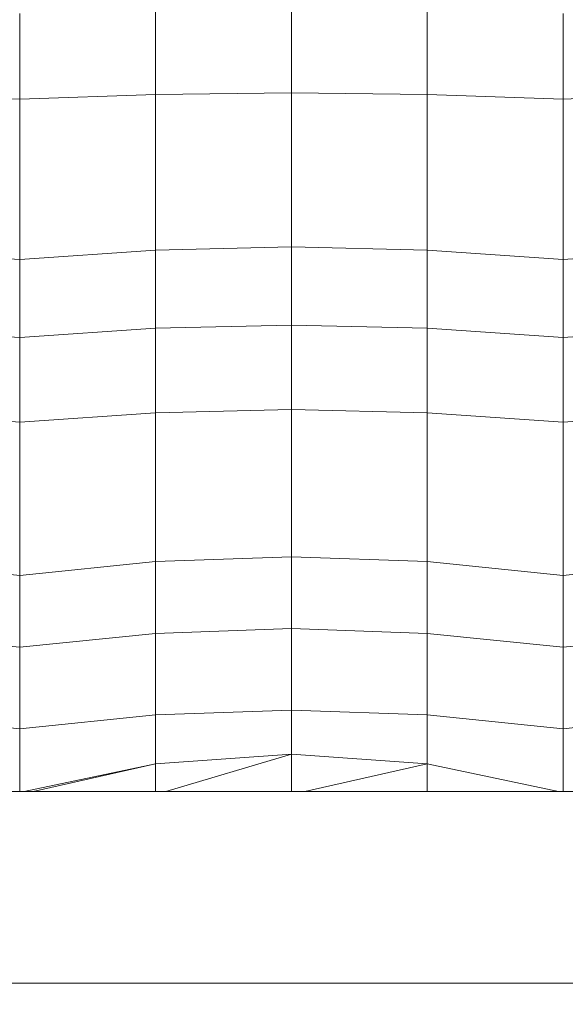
# Model space of a CAD drawing. Header units: millimetres. Extents: x -30280 to 100171, y -17460 to 4378.
# Tile 132 of 136: x 71245 to 71432, y -13092 to -12755. Entities that reach past the tile are written whole.
import ezdxf

# ---------------------------------------------------------------- set-up
doc = ezdxf.new("R2010")
doc.units = ezdxf.units.MM
doc.header["$MEASUREMENT"] = 0
doc.linetypes.add('Wipeout_Contour', pattern=[1000, 0, -1000])
doc.layers.add('Nuevo_09_EI_Mobiliari general', color=7, linetype='Continuous')
doc.layers.add('Nuevo_Ventanas Archicad', color=7, linetype='Continuous')
doc.layers.add('Nuevo_09_EI_Mobiliari general_Pluma_Nº__1', color=7, linetype='Continuous', lineweight=5)

# ---------------------------------------------------------------- blocks, each defined once
blk = doc.blocks.new('Elem Sección_266_3', base_point=(91863.52, -13459.98))
at = {"color": 254, "linetype": 'Wipeout_Contour', "lineweight": 0, "ltscale": 6281358.087819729}
blk.add_wipeout([(70779.33, -11399.98), (70779.33, -13409.98), (70885.03, -13409.98), (70885.03, -13222.72), (70869.03, -13222.72), (70869.03, -13105.29), (70869.03, -13083.96), (70869.03, -12765.01), (70869.03, -12755.4), (70869.03, -12709.76), (70869.57, -12705.67), (70871.17, -12701.85), (70873.03, -12699.46), (70873.03, -12697.89), (70874.61, -12697.89), (70877.03, -12696.05), (70880.89, -12694.47), (70885.03, -12693.93), (71605.03, -12693.93), (71609.17, -12694.47), (71613.03, -12696.05), (71615.45, -12697.89), (71617.03, -12697.89), (71617.03, -12699.46), (71618.88, -12701.85), (71620.48, -12705.67), (71621.03, -12709.76), (71621.03, -12755.4), (71621.03, -12765.01), (71621.03, -13083.96), (71621.03, -13105.29), (71621.03, -13222.72), (71605.03, -13222.72), (71605.03, -13409.98), (71819.32, -13409.98), (71819.32, -13222.72), (71803.32, -13222.72), (71803.32, -13158.54), (71803.32, -13115.54), (71803.32, -13083.96), (71803.32, -13077.32), (71803.32, -12765.01), (71803.32, -12755.4), (71803.32, -12709.76), (71803.87, -12705.67), (71805.47, -12701.85), (71807.32, -12699.46), (71807.32, -12697.89), (71808.9, -12697.89), (71811.32, -12696.05), (71815.18, -12694.47), (71819.32, -12693.93), (72539.32, -12693.93), (72543.46, -12694.47), (72547.32, -12696.05), (72549.74, -12697.89), (72551.32, -12697.89), (72551.32, -12699.46), (72553.18, -12701.85), (72554.78, -12705.67), (72555.32, -12709.76), (72555.32, -12755.4), (72555.32, -12765.01), (72555.32, -13077.32), (72555.32, -13083.96), (72555.32, -13115.54), (72555.32, -13158.54), (72555.32, -13222.72), (72539.32, -13222.72), (72539.32, -13409.98), (72718.36, -13409.98), (72718.36, -13222.72), (72702.36, -13222.72), (72702.36, -13158.54), (72702.36, -13139.56), (72702.36, -12709.76), (72702.9, -12705.67), (72704.5, -12701.85), (72706.36, -12699.46), (72706.36, -12697.89), (72707.94, -12697.89), (72710.36, -12696.05), (72714.22, -12694.47), (72718.36, -12693.93), (72752.42, -12693.93), (72752.42, -11399.98)], dxfattribs=at).dxf.layer = 'Nuevo_Ventanas Archicad'
blk = doc.blocks.new('Elem Sección_271_3', base_point=(91863.52, -13459.98))
at = {"color": 254, "linetype": 'Wipeout_Contour', "lineweight": 0, "ltscale": 289428.175262}
blk.add_wipeout([(71245.03, -12753.29), (71198.53, -12751.7), (71198.53, -12781), (71245.03, -12782.58)], dxfattribs=at).dxf.layer = 'Nuevo_09_EI_Mobiliari general'
at = {"color": 254, "linetype": 'Wipeout_Contour', "lineweight": 0, "ltscale": 290160.531763}
blk.add_wipeout([(71431.03, -12753.29), (71384.53, -12751.7), (71384.53, -12781), (71431.03, -12782.58)], dxfattribs=at).dxf.layer = 'Nuevo_09_EI_Mobiliari general'
at = {"color": 254, "linetype": 'Wipeout_Contour', "lineweight": 0, "ltscale": 289468.232193}
blk.add_wipeout([(71198.53, -12834.29), (71245.03, -12837.51), (71245.03, -12812.92), (71198.53, -12810.43)], dxfattribs=at).dxf.layer = 'Nuevo_09_EI_Mobiliari general'
at = {"color": 254, "linetype": 'Wipeout_Contour', "lineweight": 0, "ltscale": 289545.72746}
blk.add_wipeout([(71198.53, -12940.84), (71245.03, -12945.63), (71245.03, -12924.18), (71198.53, -12920.03)], dxfattribs=at).dxf.layer = 'Nuevo_09_EI_Mobiliari general'
at = {"color": 254, "linetype": 'Wipeout_Contour', "lineweight": 0, "ltscale": 217325.205587}
blk.add_wipeout([(71246.55, -13019.55), (71249.62, -13019.55), (71291.53, -13010.11)], dxfattribs=at).dxf.layer = 'Nuevo_09_EI_Mobiliari general'
at = {"color": 254, "linetype": 'Wipeout_Contour', "lineweight": 0, "ltscale": 289486.309653}
blk.add_wipeout([(71198.53, -12861), (71245.03, -12864.23), (71245.03, -12837.51), (71198.53, -12834.29)], dxfattribs=at).dxf.layer = 'Nuevo_09_EI_Mobiliari general'
at = {"color": 254, "linetype": 'Wipeout_Contour', "lineweight": 0, "ltscale": 289562.092789}
blk.add_wipeout([(71198.53, -12940.84), (71198.53, -12965.45), (71245.03, -12970.24), (71245.03, -12945.63)], dxfattribs=at).dxf.layer = 'Nuevo_09_EI_Mobiliari general'
at = {"color": 254, "linetype": 'Wipeout_Contour', "lineweight": 0, "ltscale": 217368.53837}
blk.add_wipeout([(71291.53, -13010.11), (71249.62, -13019.55), (71291.53, -13019.55)], dxfattribs=at).dxf.layer = 'Nuevo_09_EI_Mobiliari general'
at = {"color": 254, "linetype": 'Wipeout_Contour', "lineweight": 0, "ltscale": 289651.291073}
blk.add_wipeout([(71245.03, -12812.92), (71245.03, -12837.51), (71291.53, -12834.29), (71291.53, -12810.43)], dxfattribs=at).dxf.layer = 'Nuevo_09_EI_Mobiliari general'
at = {"color": 254, "linetype": 'Wipeout_Contour', "lineweight": 0, "ltscale": 289506.085194}
blk.add_wipeout([(71198.53, -12889.92), (71245.03, -12893.14), (71245.03, -12864.23), (71198.53, -12861)], dxfattribs=at).dxf.layer = 'Nuevo_09_EI_Mobiliari general'
at = {"color": 254, "linetype": 'Wipeout_Contour', "lineweight": 0, "ltscale": 289728.737746}
blk.add_wipeout([(71245.03, -12945.63), (71291.53, -12940.84), (71291.53, -12920.03), (71245.03, -12924.18)], dxfattribs=at).dxf.layer = 'Nuevo_09_EI_Mobiliari general'
at = {"color": 254, "linetype": 'Wipeout_Contour', "lineweight": 0, "ltscale": 289580.900641}
blk.add_wipeout([(71198.53, -12965.45), (71198.53, -12993.33), (71245.03, -12998.12), (71245.03, -12970.24)], dxfattribs=at).dxf.layer = 'Nuevo_09_EI_Mobiliari general'
at = {"color": 254, "linetype": 'Wipeout_Contour', "lineweight": 0, "ltscale": 289928.642639}
blk.add_wipeout([(71291.53, -13019.55), (71295.03, -13019.55), (71338.03, -13006.83), (71291.53, -13010.11)], dxfattribs=at).dxf.layer = 'Nuevo_09_EI_Mobiliari general'
at = {"color": 254, "linetype": 'Wipeout_Contour', "lineweight": 0, "ltscale": 289449.077344}
blk.add_wipeout([(71245.03, -12782.58), (71198.53, -12781), (71198.53, -12810.43), (71245.03, -12812.92)], dxfattribs=at).dxf.layer = 'Nuevo_09_EI_Mobiliari general'
at = {"color": 254, "linetype": 'Wipeout_Contour', "lineweight": 0, "ltscale": 289833.000837}
blk.add_wipeout([(71291.53, -12810.43), (71291.53, -12834.29), (71338.03, -12833.19), (71338.03, -12809.58)], dxfattribs=at).dxf.layer = 'Nuevo_09_EI_Mobiliari general'
at = {"color": 254, "linetype": 'Wipeout_Contour', "lineweight": 0, "ltscale": 289909.613812}
blk.add_wipeout([(71291.53, -12920.03), (71291.53, -12940.84), (71338.03, -12939.21), (71338.03, -12918.61)], dxfattribs=at).dxf.layer = 'Nuevo_09_EI_Mobiliari general'
at = {"color": 254, "linetype": 'Wipeout_Contour', "lineweight": 0, "ltscale": 217504.103818}
blk.add_wipeout([(71338.03, -13006.83), (71295.03, -13019.55), (71338.03, -13019.55)], dxfattribs=at).dxf.layer = 'Nuevo_09_EI_Mobiliari general'
at = {"color": 254, "linetype": 'Wipeout_Contour', "lineweight": 0, "ltscale": 290016.067199}
blk.add_wipeout([(71338.03, -12809.58), (71338.03, -12833.19), (71384.53, -12834.29), (71384.53, -12810.43)], dxfattribs=at).dxf.layer = 'Nuevo_09_EI_Mobiliari general'
at = {"color": 254, "linetype": 'Wipeout_Contour', "lineweight": 0, "ltscale": 289669.357193}
blk.add_wipeout([(71245.03, -12864.23), (71291.53, -12861), (71291.53, -12834.29), (71245.03, -12837.51)], dxfattribs=at).dxf.layer = 'Nuevo_09_EI_Mobiliari general'
at = {"color": 254, "linetype": 'Wipeout_Contour', "lineweight": 0, "ltscale": 290092.631701}
blk.add_wipeout([(71338.03, -12918.61), (71338.03, -12939.21), (71384.53, -12940.84), (71384.53, -12920.03)], dxfattribs=at).dxf.layer = 'Nuevo_09_EI_Mobiliari general'
at = {"color": 254, "linetype": 'Wipeout_Contour', "lineweight": 0, "ltscale": 289745.092812}
blk.add_wipeout([(71245.03, -12945.63), (71245.03, -12970.24), (71291.53, -12965.45), (71291.53, -12940.84)], dxfattribs=at).dxf.layer = 'Nuevo_09_EI_Mobiliari general'
at = {"color": 254, "linetype": 'Wipeout_Contour', "lineweight": 0, "ltscale": 290112.676568}
blk.add_wipeout([(71338.03, -13019.55), (71342.62, -13019.55), (71384.53, -13010.11), (71338.03, -13006.83)], dxfattribs=at).dxf.layer = 'Nuevo_09_EI_Mobiliari general'
at = {"layer": 'Nuevo_09_EI_Mobiliari general_Pluma_Nº__1', "color": 7, "linetype": 'Continuous', "lineweight": 5}
for p, q in [((71198.53, -12834.29), (71245.03, -12837.51)), ((71198.53, -12940.84), (71245.03, -12945.63))]:
    blk.add_line(p, q, dxfattribs=at)
at = {"color": 254, "linetype": 'Wipeout_Contour', "lineweight": 0, "ltscale": 290200.487605}
blk.add_wipeout([(71384.53, -12834.29), (71431.03, -12837.51), (71431.03, -12812.92), (71384.53, -12810.43)], dxfattribs=at).dxf.layer = 'Nuevo_09_EI_Mobiliari general'
at = {"color": 254, "linetype": 'Wipeout_Contour', "lineweight": 0, "ltscale": 289850.875274}
blk.add_wipeout([(71291.53, -12861), (71338.03, -12859.91), (71338.03, -12833.19), (71291.53, -12834.29)], dxfattribs=at).dxf.layer = 'Nuevo_09_EI_Mobiliari general'
at = {"color": 254, "linetype": 'Wipeout_Contour', "lineweight": 0, "ltscale": 290277.787383}
blk.add_wipeout([(71384.53, -12940.84), (71431.03, -12945.63), (71431.03, -12924.18), (71384.53, -12920.03)], dxfattribs=at).dxf.layer = 'Nuevo_09_EI_Mobiliari general'
at = {"color": 254, "linetype": 'Wipeout_Contour', "lineweight": 0, "ltscale": 289925.798584}
blk.add_wipeout([(71291.53, -12940.84), (71291.53, -12965.45), (71338.03, -12963.82), (71338.03, -12939.21)], dxfattribs=at).dxf.layer = 'Nuevo_09_EI_Mobiliari general'
at = {"color": 254, "linetype": 'Wipeout_Contour', "lineweight": 0, "ltscale": 217643.005102}
blk.add_wipeout([(71384.53, -13010.11), (71342.62, -13019.55), (71384.53, -13019.55)], dxfattribs=at).dxf.layer = 'Nuevo_09_EI_Mobiliari general'
at = {"layer": 'Nuevo_09_EI_Mobiliari general_Pluma_Nº__1', "color": 7, "linetype": 'Continuous', "lineweight": 5}
for p, q in [((71245.03, -12837.51), (71291.53, -12834.29)), ((71245.03, -12945.63), (71291.53, -12940.84))]:
    blk.add_line(p, q, dxfattribs=at)
at = {"color": 254, "linetype": 'Wipeout_Contour', "lineweight": 0, "ltscale": 290033.930326}
blk.add_wipeout([(71338.03, -12859.91), (71384.53, -12861), (71384.53, -12834.29), (71338.03, -12833.19)], dxfattribs=at).dxf.layer = 'Nuevo_09_EI_Mobiliari general'
at = {"color": 254, "linetype": 'Wipeout_Contour', "lineweight": 0, "ltscale": 289689.120239}
blk.add_wipeout([(71245.03, -12893.14), (71291.53, -12889.92), (71291.53, -12861), (71245.03, -12864.23)], dxfattribs=at).dxf.layer = 'Nuevo_09_EI_Mobiliari general'
at = {"color": 254, "linetype": 'Wipeout_Contour', "lineweight": 0, "ltscale": 290108.806237}
blk.add_wipeout([(71338.03, -12939.21), (71338.03, -12963.82), (71384.53, -12965.45), (71384.53, -12940.84)], dxfattribs=at).dxf.layer = 'Nuevo_09_EI_Mobiliari general'
at = {"color": 254, "linetype": 'Wipeout_Contour', "lineweight": 0, "ltscale": 217729.464907}
blk.add_wipeout([(71384.53, -13019.55), (71429.51, -13019.55), (71384.53, -13010.11)], dxfattribs=at).dxf.layer = 'Nuevo_09_EI_Mobiliari general'
at = {"layer": 'Nuevo_09_EI_Mobiliari general_Pluma_Nº__1', "color": 7, "linetype": 'Continuous', "lineweight": 5}
for p, q in [((71291.53, -12834.29), (71338.03, -12833.19)), ((71245.03, -12837.51), (71245.03, -12864.23)), ((71198.53, -12861), (71245.03, -12864.23)), ((71291.53, -12940.84), (71338.03, -12939.21))]:
    blk.add_line(p, q, dxfattribs=at)
at = {"color": 254, "linetype": 'Wipeout_Contour', "lineweight": 0, "ltscale": 290218.519454}
blk.add_wipeout([(71384.53, -12861), (71431.03, -12864.23), (71431.03, -12837.51), (71384.53, -12834.29)], dxfattribs=at).dxf.layer = 'Nuevo_09_EI_Mobiliari general'
at = {"color": 254, "linetype": 'Wipeout_Contour', "lineweight": 0, "ltscale": 289870.622627}
blk.add_wipeout([(71291.53, -12861), (71291.53, -12889.92), (71338.03, -12888.82), (71338.03, -12859.91)], dxfattribs=at).dxf.layer = 'Nuevo_09_EI_Mobiliari general'
at = {"color": 254, "linetype": 'Wipeout_Contour', "lineweight": 0, "ltscale": 290294.111442}
blk.add_wipeout([(71384.53, -12940.84), (71384.53, -12965.45), (71431.03, -12970.24), (71431.03, -12945.63)], dxfattribs=at).dxf.layer = 'Nuevo_09_EI_Mobiliari general'
at = {"color": 254, "linetype": 'Wipeout_Contour', "lineweight": 0, "ltscale": 289723.283527}
blk.add_wipeout([(71605.03, -13085.2), (71605.03, -13019.55), (70885.03, -13019.55), (70885.03, -13085.2)], dxfattribs=at).dxf.layer = 'Nuevo_09_EI_Mobiliari general'
at = {"layer": 'Nuevo_09_EI_Mobiliari general_Pluma_Nº__1', "color": 7, "linetype": 'Continuous', "lineweight": 5}
for p, q in [((71338.03, -12833.19), (71384.53, -12834.29)), ((71291.53, -12834.29), (71291.53, -12861)), ((71245.03, -12864.23), (71291.53, -12861)), ((71338.03, -12939.21), (71384.53, -12940.84))]:
    blk.add_line(p, q, dxfattribs=at)
at = {"color": 254, "linetype": 'Wipeout_Contour', "lineweight": 0, "ltscale": 290053.665216}
blk.add_wipeout([(71338.03, -12859.91), (71338.03, -12888.82), (71384.53, -12889.92), (71384.53, -12861)], dxfattribs=at).dxf.layer = 'Nuevo_09_EI_Mobiliari general'
at = {"color": 254, "linetype": 'Wipeout_Contour', "lineweight": 0, "ltscale": 289710.294209}
blk.add_wipeout([(71245.03, -12893.14), (71245.03, -12924.18), (71291.53, -12920.03), (71291.53, -12889.92)], dxfattribs=at).dxf.layer = 'Nuevo_09_EI_Mobiliari general'
at = {"color": 254, "linetype": 'Wipeout_Contour', "lineweight": 0, "ltscale": 362020.743582}
blk.add_wipeout([(71245.03, -12998.12), (71198.53, -12993.33), (71198.53, -13010.11), (71243.51, -13019.55), (71245.03, -13019.55)], dxfattribs=at).dxf.layer = 'Nuevo_09_EI_Mobiliari general'
at = {"color": 254, "linetype": 'Wipeout_Contour', "lineweight": 0, "ltscale": 3766830.649187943}
blk.add_wipeout([(70869.03, -13158.54), (70885.03, -13158.54), (70885.03, -13096.58), (70935.03, -13096.58), (70935.03, -13095.52), (70982.72, -13095.52), (70982.72, -13096.58), (71016.79, -13096.58), (71016.79, -13095.52), (71064.48, -13095.52), (71064.48, -13096.58), (71098.54, -13096.58), (71098.54, -13095.52), (71146.24, -13095.52), (71146.24, -13096.58), (71180.3, -13096.58), (71180.3, -13095.52), (71227.99, -13095.52), (71227.99, -13096.58), (71262.06, -13096.58), (71262.06, -13095.52), (71309.75, -13095.52), (71309.75, -13096.58), (71343.82, -13096.58), (71343.82, -13095.52), (71391.51, -13095.52), (71391.51, -13096.58), (71425.58, -13096.58), (71425.58, -13095.52), (71473.27, -13095.52), (71473.27, -13096.58), (71507.34, -13096.58), (71507.34, -13095.52), (71555.03, -13095.52), (71555.03, -13096.58), (71605.03, -13096.58), (71605.03, -13158.54), (71621.03, -13158.54), (71621.03, -13089.34), (71620.48, -13088.27), (71618.88, -13087.27), (71616.34, -13086.41), (71613.03, -13085.75), (71609.17, -13085.34), (71605.03, -13085.2), (70885.03, -13085.2), (70880.89, -13085.34), (70877.03, -13085.75), (70873.71, -13086.41), (70871.17, -13087.27), (70869.57, -13088.27), (70869.03, -13089.34)], dxfattribs=at).dxf.layer = 'Nuevo_09_EI_Mobiliari general'
at = {"layer": 'Nuevo_09_EI_Mobiliari general_Pluma_Nº__1', "color": 7, "linetype": 'Continuous', "lineweight": 5}
for p, q in [((71338.03, -12833.19), (71338.03, -12859.91)), ((71291.53, -12861), (71338.03, -12859.91)), ((71245.03, -12864.23), (71245.03, -12893.14)), ((71198.53, -12889.92), (71245.03, -12893.14)), ((71245.03, -12893.14), (71245.03, -12924.18)), ((71245.03, -12924.18), (71245.03, -12945.63)), ((71605.03, -13085.2), (70885.03, -13085.2))]:
    blk.add_line(p, q, dxfattribs=at)
at = {"color": 254, "linetype": 'Wipeout_Contour', "lineweight": 0, "ltscale": 290238.245105}
blk.add_wipeout([(71431.03, -12864.23), (71384.53, -12861), (71384.53, -12889.92), (71431.03, -12893.14)], dxfattribs=at).dxf.layer = 'Nuevo_09_EI_Mobiliari general'
at = {"color": 254, "linetype": 'Wipeout_Contour', "lineweight": 0, "ltscale": 289891.560969}
blk.add_wipeout([(71291.53, -12889.92), (71291.53, -12920.03), (71338.03, -12918.61), (71338.03, -12888.82)], dxfattribs=at).dxf.layer = 'Nuevo_09_EI_Mobiliari general'
at = {"color": 254, "linetype": 'Wipeout_Contour', "lineweight": 0, "ltscale": 289763.888788}
blk.add_wipeout([(71245.03, -12970.24), (71245.03, -12998.12), (71291.53, -12993.33), (71291.53, -12965.45)], dxfattribs=at).dxf.layer = 'Nuevo_09_EI_Mobiliari general'
at = {"layer": 'Nuevo_09_EI_Mobiliari general_Pluma_Nº__1', "color": 7, "linetype": 'Continuous', "lineweight": 5}
for p, q in [((71384.53, -12834.29), (71384.53, -12861)), ((71338.03, -12859.91), (71384.53, -12861)), ((71291.53, -12861), (71291.53, -12889.92)), ((71245.03, -12893.14), (71291.53, -12889.92)), ((71291.53, -12889.92), (71291.53, -12920.03)), ((71291.53, -12920.03), (71291.53, -12940.84)), ((71245.03, -12945.63), (71245.03, -12970.24)), ((71198.53, -12965.45), (71245.03, -12970.24))]:
    blk.add_line(p, q, dxfattribs=at)
at = {"color": 254, "linetype": 'Wipeout_Contour', "lineweight": 0, "ltscale": 290074.590309}
blk.add_wipeout([(71338.03, -12888.82), (71338.03, -12918.61), (71384.53, -12920.03), (71384.53, -12889.92)], dxfattribs=at).dxf.layer = 'Nuevo_09_EI_Mobiliari general'
at = {"color": 254, "linetype": 'Wipeout_Contour', "lineweight": 0, "ltscale": 289944.578191}
blk.add_wipeout([(71291.53, -12965.45), (71291.53, -12993.33), (71338.03, -12991.7), (71338.03, -12963.82)], dxfattribs=at).dxf.layer = 'Nuevo_09_EI_Mobiliari general'
at = {"layer": 'Nuevo_09_EI_Mobiliari general_Pluma_Nº__1', "color": 7, "linetype": 'Continuous', "lineweight": 5}
for p, q in [((71338.03, -12859.91), (71338.03, -12888.82)), ((71291.53, -12889.92), (71338.03, -12888.82)), ((71338.03, -12888.82), (71338.03, -12918.61)), ((71338.03, -12918.61), (71338.03, -12939.21)), ((71291.53, -12940.84), (71291.53, -12965.45)), ((71245.03, -12970.24), (71291.53, -12965.45))]:
    blk.add_line(p, q, dxfattribs=at)
at = {"color": 254, "linetype": 'Wipeout_Contour', "lineweight": 0, "ltscale": 290127.573998}
blk.add_wipeout([(71338.03, -12963.82), (71338.03, -12991.7), (71384.53, -12993.33), (71384.53, -12965.45)], dxfattribs=at).dxf.layer = 'Nuevo_09_EI_Mobiliari general'
at = {"color": 254, "linetype": 'Wipeout_Contour', "lineweight": 0, "ltscale": 362207.628688}
blk.add_wipeout([(71245.03, -12998.12), (71245.03, -13019.55), (71246.55, -13019.55), (71291.53, -13010.11), (71291.53, -12993.33)], dxfattribs=at).dxf.layer = 'Nuevo_09_EI_Mobiliari general'
at = {"layer": 'Nuevo_09_EI_Mobiliari general_Pluma_Nº__1', "color": 7, "linetype": 'Continuous', "lineweight": 5}
for p, q in [((71338.03, -12939.21), (71338.03, -12963.82)), ((71291.53, -12965.45), (71338.03, -12963.82)), ((71245.03, -12970.24), (71245.03, -12998.12)), ((71198.53, -12993.33), (71245.03, -12998.12)), ((71245.03, -12998.12), (71245.03, -13019.55))]:
    blk.add_line(p, q, dxfattribs=at)
at = {"color": 254, "linetype": 'Wipeout_Contour', "lineweight": 0, "ltscale": 290312.871871}
blk.add_wipeout([(71384.53, -12965.45), (71384.53, -12993.33), (71431.03, -12998.12), (71431.03, -12970.24)], dxfattribs=at).dxf.layer = 'Nuevo_09_EI_Mobiliari general'
at = {"color": 254, "linetype": 'Wipeout_Contour', "lineweight": 0, "ltscale": 289960.270393}
blk.add_wipeout([(71291.53, -12993.33), (71291.53, -13010.11), (71338.03, -13006.83), (71338.03, -12991.7)], dxfattribs=at).dxf.layer = 'Nuevo_09_EI_Mobiliari general'
at = {"layer": 'Nuevo_09_EI_Mobiliari general_Pluma_Nº__1', "color": 7, "linetype": 'Continuous', "lineweight": 5}
for p, q in [((71384.53, -12940.84), (71384.53, -12965.45)), ((71338.03, -12963.82), (71384.53, -12965.45)), ((71291.53, -12965.45), (71291.53, -12993.33)), ((71245.03, -12998.12), (71291.53, -12993.33)), ((71291.53, -12993.33), (71291.53, -13010.11)), ((71246.55, -13019.55), (71291.53, -13010.11)), ((71249.62, -13019.55), (71291.53, -13010.11)), ((71291.53, -13019.55), (71291.53, -13010.11))]:
    blk.add_line(p, q, dxfattribs=at)
at = {"color": 254, "linetype": 'Wipeout_Contour', "lineweight": 0, "ltscale": 290143.256117}
blk.add_wipeout([(71338.03, -12991.7), (71338.03, -13006.83), (71384.53, -13010.11), (71384.53, -12993.33)], dxfattribs=at).dxf.layer = 'Nuevo_09_EI_Mobiliari general'
at = {"layer": 'Nuevo_09_EI_Mobiliari general_Pluma_Nº__1', "color": 7, "linetype": 'Continuous', "lineweight": 5}
for p, q in [((71338.03, -12963.82), (71338.03, -12991.7)), ((71291.53, -12993.33), (71338.03, -12991.7)), ((71338.03, -12991.7), (71338.03, -13006.83)), ((71291.53, -13010.11), (71338.03, -13006.83)), ((71295.03, -13019.55), (71338.03, -13006.83)), ((71338.03, -13019.55), (71338.03, -13006.83))]:
    blk.add_line(p, q, dxfattribs=at)
at = {"color": 254, "linetype": 'Wipeout_Contour', "lineweight": 0, "ltscale": 362935.649627}
blk.add_wipeout([(71431.03, -12998.12), (71384.53, -12993.33), (71384.53, -13010.11), (71429.51, -13019.55), (71431.03, -13019.55)], dxfattribs=at).dxf.layer = 'Nuevo_09_EI_Mobiliari general'
at = {"layer": 'Nuevo_09_EI_Mobiliari general_Pluma_Nº__1', "color": 7, "linetype": 'Continuous', "lineweight": 5}
for p, q in [((71384.53, -12965.45), (71384.53, -12993.33)), ((71338.03, -12991.7), (71384.53, -12993.33)), ((71384.53, -12993.33), (71384.53, -13010.11)), ((71338.03, -13006.83), (71384.53, -13010.11)), ((71342.62, -13019.55), (71384.53, -13010.11)), ((71384.53, -13019.55), (71384.53, -13010.11))]:
    blk.add_line(p, q, dxfattribs=at)
at = {"color": 254, "linetype": 'Wipeout_Contour', "lineweight": 0, "ltscale": 363122.5504}
blk.add_wipeout([(71431.03, -12998.12), (71431.03, -13019.55), (71432.55, -13019.55), (71477.53, -13010.11), (71477.53, -12993.33)], dxfattribs=at).dxf.layer = 'Nuevo_09_EI_Mobiliari general'
at = {"layer": 'Nuevo_09_EI_Mobiliari general_Pluma_Nº__1', "color": 7, "linetype": 'Continuous', "lineweight": 5}
for p, q in [((71384.53, -13010.11), (71429.51, -13019.55)), ((71605.03, -13019.55), (70885.03, -13019.55))]:
    blk.add_line(p, q, dxfattribs=at)
at = {"color": 254, "linetype": 'Wipeout_Contour', "lineweight": 0, "ltscale": 290495.875306}
blk.add_wipeout([(71477.53, -12993.33), (71477.53, -12965.45), (71431.03, -12970.24), (71431.03, -12998.12)], dxfattribs=at).dxf.layer = 'Nuevo_09_EI_Mobiliari general'
at = {"layer": 'Nuevo_09_EI_Mobiliari general_Pluma_Nº__1', "color": 7, "linetype": 'Continuous', "lineweight": 5}
for p, q in [((71384.53, -12993.33), (71431.03, -12998.12)), ((71477.53, -12993.33), (71431.03, -12998.12)), ((71431.03, -12998.12), (71431.03, -13019.55))]:
    blk.add_line(p, q, dxfattribs=at)
at = {"color": 254, "linetype": 'Wipeout_Contour', "lineweight": 0, "ltscale": 290477.126695}
blk.add_wipeout([(71477.53, -12965.45), (71477.53, -12940.84), (71431.03, -12945.63), (71431.03, -12970.24)], dxfattribs=at).dxf.layer = 'Nuevo_09_EI_Mobiliari general'
at = {"layer": 'Nuevo_09_EI_Mobiliari general_Pluma_Nº__1', "color": 7, "linetype": 'Continuous', "lineweight": 5}
for p, q in [((71384.53, -12965.45), (71431.03, -12970.24)), ((71477.53, -12965.45), (71431.03, -12970.24)), ((71431.03, -12970.24), (71431.03, -12998.12))]:
    blk.add_line(p, q, dxfattribs=at)
at = {"color": 254, "linetype": 'Wipeout_Contour', "lineweight": 0, "ltscale": 290460.812847}
blk.add_wipeout([(71477.53, -12920.03), (71431.03, -12924.18), (71431.03, -12945.63), (71477.53, -12940.84)], dxfattribs=at).dxf.layer = 'Nuevo_09_EI_Mobiliari general'
at = {"layer": 'Nuevo_09_EI_Mobiliari general_Pluma_Nº__1', "color": 7, "linetype": 'Continuous', "lineweight": 5}
for p, q in [((71384.53, -12940.84), (71431.03, -12945.63)), ((71477.53, -12940.84), (71431.03, -12945.63)), ((71431.03, -12945.63), (71431.03, -12970.24))]:
    blk.add_line(p, q, dxfattribs=at)
at = {"color": 254, "linetype": 'Wipeout_Contour', "lineweight": 0, "ltscale": 290259.378912}
blk.add_wipeout([(71384.53, -12920.03), (71431.03, -12924.18), (71431.03, -12893.14), (71384.53, -12889.92)], dxfattribs=at).dxf.layer = 'Nuevo_09_EI_Mobiliari general'
at = {"layer": 'Nuevo_09_EI_Mobiliari general_Pluma_Nº__1', "color": 7, "linetype": 'Continuous', "lineweight": 5}
for p, q in [((71384.53, -12861), (71384.53, -12889.92)), ((71338.03, -12888.82), (71384.53, -12889.92)), ((71384.53, -12889.92), (71384.53, -12920.03)), ((71384.53, -12920.03), (71384.53, -12940.84))]:
    blk.add_line(p, q, dxfattribs=at)
at = {"color": 254, "linetype": 'Wipeout_Contour', "lineweight": 0, "ltscale": 290442.4158}
blk.add_wipeout([(71477.53, -12889.92), (71431.03, -12893.14), (71431.03, -12924.18), (71477.53, -12920.03)], dxfattribs=at).dxf.layer = 'Nuevo_09_EI_Mobiliari general'
at = {"layer": 'Nuevo_09_EI_Mobiliari general_Pluma_Nº__1', "color": 7, "linetype": 'Continuous', "lineweight": 5}
blk.add_line((71431.03, -12924.18), (71431.03, -12945.63), dxfattribs=at)
at = {"color": 254, "linetype": 'Wipeout_Contour', "lineweight": 0, "ltscale": 290421.295207}
blk.add_wipeout([(71431.03, -12893.14), (71477.53, -12889.92), (71477.53, -12861), (71431.03, -12864.23)], dxfattribs=at).dxf.layer = 'Nuevo_09_EI_Mobiliari general'
at = {"layer": 'Nuevo_09_EI_Mobiliari general_Pluma_Nº__1', "color": 7, "linetype": 'Continuous', "lineweight": 5}
for p, q in [((71384.53, -12889.92), (71431.03, -12893.14)), ((71477.53, -12889.92), (71431.03, -12893.14)), ((71431.03, -12893.14), (71431.03, -12924.18))]:
    blk.add_line(p, q, dxfattribs=at)
at = {"color": 254, "linetype": 'Wipeout_Contour', "lineweight": 0, "ltscale": 290401.581988}
blk.add_wipeout([(71477.53, -12834.29), (71431.03, -12837.51), (71431.03, -12864.23), (71477.53, -12861)], dxfattribs=at).dxf.layer = 'Nuevo_09_EI_Mobiliari general'
at = {"layer": 'Nuevo_09_EI_Mobiliari general_Pluma_Nº__1', "color": 7, "linetype": 'Continuous', "lineweight": 5}
for p, q in [((71384.53, -12861), (71431.03, -12864.23)), ((71477.53, -12861), (71431.03, -12864.23)), ((71431.03, -12864.23), (71431.03, -12893.14))]:
    blk.add_line(p, q, dxfattribs=at)
at = {"color": 254, "linetype": 'Wipeout_Contour', "lineweight": 0, "ltscale": 290383.561423}
blk.add_wipeout([(71431.03, -12812.92), (71431.03, -12837.51), (71477.53, -12834.29), (71477.53, -12810.43)], dxfattribs=at).dxf.layer = 'Nuevo_09_EI_Mobiliari general'
at = {"layer": 'Nuevo_09_EI_Mobiliari general_Pluma_Nº__1', "color": 7, "linetype": 'Continuous', "lineweight": 5}
for p, q in [((71384.53, -12834.29), (71431.03, -12837.51)), ((71477.53, -12834.29), (71431.03, -12837.51)), ((71431.03, -12837.51), (71431.03, -12864.23))]:
    blk.add_line(p, q, dxfattribs=at)
at = {"color": 254, "linetype": 'Wipeout_Contour', "lineweight": 0, "ltscale": 290181.381093}
blk.add_wipeout([(71431.03, -12782.58), (71384.53, -12781), (71384.53, -12810.43), (71431.03, -12812.92)], dxfattribs=at).dxf.layer = 'Nuevo_09_EI_Mobiliari general'
at = {"color": 254, "linetype": 'Wipeout_Contour', "lineweight": 0, "ltscale": 289976.690876}
blk.add_wipeout([(71384.53, -12751.7), (71338.03, -12751.17), (71338.03, -12780.46), (71384.53, -12781)], dxfattribs=at).dxf.layer = 'Nuevo_09_EI_Mobiliari general'
at = {"color": 254, "linetype": 'Wipeout_Contour', "lineweight": 0, "ltscale": 290343.630489}
blk.add_wipeout([(71477.53, -12751.7), (71431.03, -12753.29), (71431.03, -12782.58), (71477.53, -12781)], dxfattribs=at).dxf.layer = 'Nuevo_09_EI_Mobiliari general'
at = {"color": 254, "linetype": 'Wipeout_Contour', "lineweight": 0, "ltscale": 289997.340049}
blk.add_wipeout([(71384.53, -12781), (71338.03, -12780.46), (71338.03, -12809.58), (71384.53, -12810.43)], dxfattribs=at).dxf.layer = 'Nuevo_09_EI_Mobiliari general'
at = {"color": 254, "linetype": 'Wipeout_Contour', "lineweight": 0, "ltscale": 290364.466773}
blk.add_wipeout([(71477.53, -12781), (71431.03, -12782.58), (71431.03, -12812.92), (71477.53, -12810.43)], dxfattribs=at).dxf.layer = 'Nuevo_09_EI_Mobiliari general'
at = {"layer": 'Nuevo_09_EI_Mobiliari general_Pluma_Nº__1', "color": 7, "linetype": 'Continuous', "lineweight": 5}
for p, q in [((71384.53, -12751.7), (71384.53, -12781)), ((71431.03, -12753.29), (71431.03, -12782.58)), ((71384.53, -12781), (71384.53, -12810.43)), ((71431.03, -12782.58), (71384.53, -12781)), ((71477.53, -12781), (71431.03, -12782.58)), ((71431.03, -12782.58), (71431.03, -12812.92)), ((71384.53, -12810.43), (71384.53, -12834.29)), ((71431.03, -12812.92), (71431.03, -12837.51))]:
    blk.add_line(p, q, dxfattribs=at)
at = {"color": 254, "linetype": 'Wipeout_Contour', "lineweight": 0, "ltscale": 289793.599542}
blk.add_wipeout([(71338.03, -12751.17), (71291.53, -12751.7), (71291.53, -12781), (71338.03, -12780.46)], dxfattribs=at).dxf.layer = 'Nuevo_09_EI_Mobiliari general'
at = {"color": 254, "linetype": 'Wipeout_Contour', "lineweight": 0, "ltscale": 289814.261795}
blk.add_wipeout([(71338.03, -12780.46), (71291.53, -12781), (71291.53, -12810.43), (71338.03, -12809.58)], dxfattribs=at).dxf.layer = 'Nuevo_09_EI_Mobiliari general'
at = {"layer": 'Nuevo_09_EI_Mobiliari general_Pluma_Nº__1', "color": 7, "linetype": 'Continuous', "lineweight": 5}
for p, q in [((71338.03, -12751.17), (71338.03, -12780.46)), ((71338.03, -12780.46), (71338.03, -12809.58)), ((71384.53, -12781), (71338.03, -12780.46)), ((71338.03, -12809.58), (71338.03, -12833.19))]:
    blk.add_line(p, q, dxfattribs=at)
at = {"color": 254, "linetype": 'Wipeout_Contour', "lineweight": 0, "ltscale": 289611.259175}
blk.add_wipeout([(71291.53, -12751.7), (71245.03, -12753.29), (71245.03, -12782.58), (71291.53, -12781)], dxfattribs=at).dxf.layer = 'Nuevo_09_EI_Mobiliari general'
at = {"color": 254, "linetype": 'Wipeout_Contour', "lineweight": 0, "ltscale": 289632.148146}
blk.add_wipeout([(71291.53, -12781), (71245.03, -12782.58), (71245.03, -12812.92), (71291.53, -12810.43)], dxfattribs=at).dxf.layer = 'Nuevo_09_EI_Mobiliari general'
at = {"layer": 'Nuevo_09_EI_Mobiliari general_Pluma_Nº__1', "color": 7, "linetype": 'Continuous', "lineweight": 5}
for p, q in [((71291.53, -12751.7), (71291.53, -12781)), ((71245.03, -12753.29), (71245.03, -12782.58)), ((71245.03, -12782.58), (71198.53, -12781)), ((71291.53, -12781), (71245.03, -12782.58)), ((71245.03, -12782.58), (71245.03, -12812.92)), ((71338.03, -12780.46), (71291.53, -12781)), ((71291.53, -12781), (71291.53, -12810.43)), ((71245.03, -12812.92), (71245.03, -12837.51)), ((71291.53, -12810.43), (71291.53, -12834.29))]:
    blk.add_line(p, q, dxfattribs=at)

msp = doc.modelspace()

# ---------------------------------------------------------------- block references
at = {"layer": 'Nuevo_Ventanas Archicad', "lineweight": 0}
msp.add_blockref('Elem Sección_266_3', (91863.52, -13459.98), dxfattribs=at)

# ---------------------------------------------------------------- next in the draw order: block references
at = {"layer": 'Nuevo_09_EI_Mobiliari general', "lineweight": 0}
msp.add_blockref('Elem Sección_271_3', (91863.52, -13459.98), dxfattribs=at)

doc.saveas('drawing.dxf')
